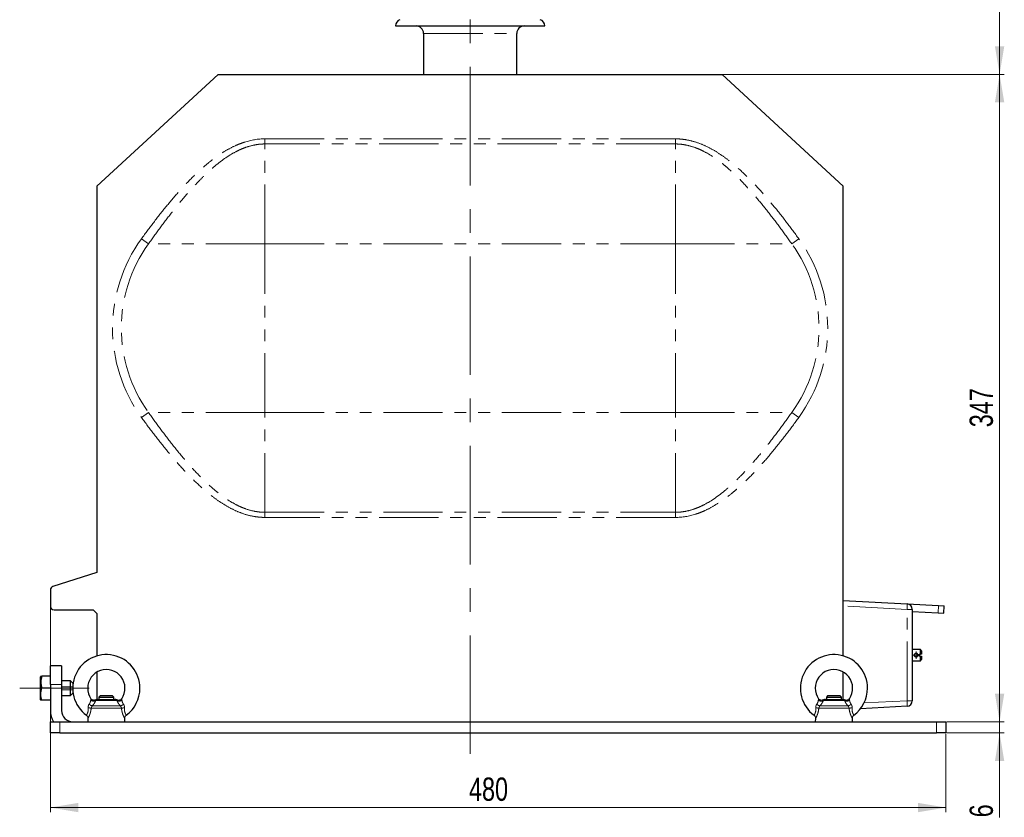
# Paper-space layout 'English' of a CAD drawing. Header units: millimetres. Extents: x 0 to 400, y -10 to 285.
# Tile 3 of 5: x 103 to 209, y 70 to 155. Entities that reach past the tile are written whole.
import ezdxf

# ---------------------------------------------------------------- set-up
doc = ezdxf.new("R2010")
doc.units = ezdxf.units.MM
doc.linetypes.add('CENTERX2', pattern=[20.32, 12.7, -2.54, 2.54, -2.54])
doc.linetypes.add('PHANTOM', pattern=[12.7, 6.35, -1.27, 1.27, -1.27, 1.27, -1.27])
doc.styles.add('SLDTEXTSTYLE0', font='TXT', dxfattribs={"width": 0.75})
doc.dimstyles.new('SLDDIMSTYLE0', dxfattribs={"dimtxt": 2.5, "dimasz": 3, "dimexe": 0, "dimexo": 0.0625, "dimtad": 1, "dimdec": 1, "dimlfac": 5, "dimrnd": 1e-09, "dimzin": 12, "dimdsep": 46, "dimtxsty": 'SLDTEXTSTYLE0', "dimsah": 1, "dimcen": 0.09, "dimadec": 0, "dimazin": 3, "dimtfac": 1, "dimtdec": 1, "dimtmove": 0, "dimatfit": 0, "dimfxl": 0, "dimfrac": 2, "dimtolj": 1, "dimtzin": 12, "dimarcsym": 0})
doc.dimstyles.new('SLDDIMSTYLE1', dxfattribs={"dimtxt": 2.5, "dimasz": 3, "dimexe": 0, "dimexo": 0.0625, "dimtad": 1, "dimdec": 1, "dimlfac": 5, "dimrnd": 1e-09, "dimzin": 12, "dimdsep": 46, "dimtxsty": 'SLDTEXTSTYLE0', "dimsah": 1, "dimcen": 0.09, "dimadec": 0, "dimazin": 3, "dimtfac": 1, "dimtdec": 1, "dimtofl": 0, "dimtmove": 0, "dimatfit": 3, "dimfxl": 0, "dimfrac": 2, "dimtolj": 1, "dimtzin": 12, "dimarcsym": 0})

# ---------------------------------------------------------------- blocks, each defined once
blk = doc.blocks.new('_D_25')
at = {"color": 7, "linetype": 'Continuous', "lineweight": 0}
for p, q in [((208.12, 80.17), (208.12, 86.17)), ((202.46, 80.17), (208.62, 80.17)), ((208.12, 78.97), (208.12, 80.17)), ((202.46, 78.97), (208.62, 78.97)), ((208.12, 78.97), (208.12, 69.92))]:
    blk.add_line(p, q, dxfattribs=at)
at = {"color": 7, "linetype": 'Continuous', "lineweight": 18}
for points in [[(208.12, 80.17), (208.62, 83.17), (207.62, 83.17)], [(208.12, 78.97), (207.62, 75.97), (208.62, 75.97)]]:
    blk.add_solid(points, dxfattribs=at)
at = {"color": 7, "linetype": 'Continuous', "lineweight": 18, "insert": (204.9, 69.92), "char_height": 2.5, "attachment_point": 1, "rotation": 90, "style": 'SLDTEXTSTYLE0'}
blk.add_mtext('6', dxfattribs=at)
blk = doc.blocks.new('_D_26')
at = {"color": 7, "linetype": 'Continuous', "lineweight": 0}
for p, q in [((156.46, 211.33), (208.62, 211.33)), ((208.12, 149.57), (208.12, 211.33)), ((178.46, 149.57), (208.62, 149.57))]:
    blk.add_line(p, q, dxfattribs=at)
at = {"color": 7, "linetype": 'Continuous', "lineweight": 18}
for points in [[(208.12, 211.33), (207.62, 208.33), (208.62, 208.33)], [(208.12, 149.57), (208.62, 152.57), (207.62, 152.57)]]:
    blk.add_solid(points, dxfattribs=at)
at = {"color": 7, "linetype": 'Continuous', "lineweight": 18, "insert": (204.9, 175.77), "char_height": 2.5, "attachment_point": 1, "rotation": 90, "style": 'SLDTEXTSTYLE0'}
blk.add_mtext('308,8', dxfattribs=at)
blk = doc.blocks.new('_D_27')
at = {"color": 7, "linetype": 'Continuous', "lineweight": 0}
for p, q in [((178.46, 149.57), (208.62, 149.57)), ((208.12, 80.17), (208.12, 149.57)), ((202.46, 80.17), (208.62, 80.17))]:
    blk.add_line(p, q, dxfattribs=at)
at = {"color": 7, "linetype": 'Continuous', "lineweight": 18}
for points in [[(208.12, 149.57), (207.62, 146.57), (208.62, 146.57)], [(208.12, 80.17), (208.62, 83.17), (207.62, 83.17)]]:
    blk.add_solid(points, dxfattribs=at)
at = {"color": 7, "linetype": 'Continuous', "lineweight": 18, "insert": (204.9, 111.74), "char_height": 2.5, "attachment_point": 1, "rotation": 90, "style": 'SLDTEXTSTYLE0'}
blk.add_mtext('347', dxfattribs=at)
blk = doc.blocks.new('_D_28')
at = {"color": 7, "linetype": 'Continuous', "lineweight": 0}
for p, q in [((106.36, 92.47), (106.36, 70.47)), ((202.36, 78.87), (202.36, 70.47)), ((202.36, 70.97), (106.36, 70.97))]:
    blk.add_line(p, q, dxfattribs=at)
at = {"color": 7, "linetype": 'Continuous', "lineweight": 18}
for points in [[(106.36, 70.97), (109.36, 70.47), (109.36, 71.47)], [(202.36, 70.97), (199.36, 71.47), (199.36, 70.47)]]:
    blk.add_solid(points, dxfattribs=at)
at = {"color": 7, "linetype": 'Continuous', "lineweight": 18, "insert": (151.24, 74.19), "char_height": 2.5, "attachment_point": 1, "style": 'SLDTEXTSTYLE0'}
blk.add_mtext('480', dxfattribs=at)
blk = doc.blocks.new('SW_CENTERMARKSYMBOL_23')
at = {"color": 0, "linetype": 'Continuous', "lineweight": 18}
for p, q in [((-0.2, 0), (-0.4, 0)), ((0, 0), (-0.2, 0)), ((0, 0.2), (0, 0.4)), ((0, 0), (0, 0.2)), ((0, 0), (0, -0.2)), ((0, 0), (0.2, 0)), ((0.2, 0), (0.4, 0)), ((0, -0.2), (0, -0.4))]:
    blk.add_line(p, q, dxfattribs=at)

psp = doc.layouts.new('English')

# ---------------------------------------------------------------- linework, layer by layer
at = {"color": 7, "linetype": 'CENTERX2', "lineweight": 18}
for p, q in [((151.362, 76.712), (151.362, 222.106)), ((103.075, 83.766), (110.512, 83.766))]:
    psp.add_line(p, q, dxfattribs=at)
at = {"color": 7, "linetype": 'Continuous', "lineweight": 25}
for p, q in [((143.362, 154.766), (159.362, 154.766)), ((146.362, 153.966), (146.362, 149.566)), ((156.362, 149.566), (156.362, 153.966)), ((111.362, 137.566), (124.362, 149.566)), ((124.362, 149.566), (178.362, 149.566)), ((178.362, 149.566), (191.362, 137.566)), ((111.362, 137.566), (111.362, 96.166)), ((191.362, 87.224), (191.362, 137.566)), ((191.362, 124.166), (191.363, 124.166)), ((191.363, 104.166), (191.363, 124.166)), ((191.362, 104.166), (191.363, 104.166)), ((111.362, 96.166), (106.64, 94.655)), ((106.362, 94.274), (106.362, 92.566)), ((191.362, 93.166), (198.193, 92.808)), ((106.762, 92.166), (110.962, 92.166)), ((110.962, 92.166), (111.362, 91.766)), ((198.193, 92.808), (201.577, 92.63)), ((198.762, 92.209), (198.762, 82.423)), ((198.762, 91.977), (201.535, 91.832)), ((201.535, 91.832), (202.146, 91.8)), ((201.577, 92.63), (202.188, 92.598)), ((202.146, 91.8), (202.188, 92.598)), ((111.362, 91.766), (111.362, 87.224)), ((199.622, 87.916), (198.762, 87.916)), ((199.762, 87.776), (199.622, 87.916)), ((199.622, 87.416), (199.622, 87.916)), ((199.762, 87.776), (199.762, 87.416)), ((198.762, 86.716), (199.622, 86.716)), ((199.482, 87.416), (199.622, 87.416)), ((199.482, 87.216), (199.482, 87.416)), ((199.622, 87.216), (199.482, 87.216)), ((199.622, 86.716), (199.622, 87.216)), ((199.622, 86.716), (199.762, 86.856)), ((199.762, 87.216), (199.762, 86.856)), ((107.562, 86.166), (106.362, 86.166)), ((106.362, 84.166), (106.362, 86.166)), ((107.562, 86.166), (107.562, 84.166)), ((111.362, 85.498), (111.362, 82.558)), ((191.362, 82.558), (191.362, 85.498)), ((105.339, 85.066), (105.302, 85.001)), ((105.302, 83.148), (105.302, 85.001)), ((106.362, 85.066), (105.456, 85.066)), ((108.512, 84.566), (107.562, 84.566)), ((108.762, 84.316), (108.512, 84.566)), ((108.512, 82.966), (108.512, 84.566)), ((106.362, 83.766), (105.456, 83.766)), ((106.362, 84.166), (106.362, 81.366)), ((107.562, 84.166), (107.562, 81.366)), ((108.762, 84.316), (108.762, 83.216)), ((105.302, 82.531), (105.302, 83.148)), ((105.302, 82.531), (105.339, 82.466)), ((106.362, 82.466), (105.456, 82.466)), ((107.562, 82.966), (108.512, 82.966)), ((108.512, 82.966), (108.762, 83.216)), ((111.439, 82.566), (113.284, 82.566)), ((111.722, 82.966), (111.562, 82.806)), ((111.562, 82.806), (111.562, 82.566)), ((111.562, 82.806), (113.162, 82.806)), ((111.722, 82.966), (113.002, 82.966)), ((113.162, 82.806), (113.002, 82.966)), ((113.162, 82.566), (113.162, 82.806)), ((189.439, 82.566), (191.284, 82.566)), ((189.722, 82.966), (189.562, 82.806)), ((189.562, 82.806), (189.562, 82.566)), ((189.562, 82.806), (191.162, 82.806)), ((189.722, 82.966), (191.002, 82.966)), ((191.162, 82.806), (191.002, 82.966)), ((191.162, 82.566), (191.162, 82.806)), ((198.193, 81.824), (193.209, 81.563)), ((110.387, 80.531), (110.362, 80.166)), ((114.362, 80.166), (114.336, 80.531)), ((188.387, 80.531), (188.362, 80.166)), ((192.362, 80.166), (192.336, 80.531)), ((106.362, 78.966), (106.362, 80.166)), ((106.362, 80.166), (107.362, 80.166)), ((107.362, 80.166), (201.362, 80.166)), ((201.362, 80.166), (202.362, 80.166)), ((202.362, 80.166), (202.362, 78.966)), ((107.362, 78.966), (106.362, 78.966)), ((107.362, 78.966), (201.362, 78.966)), ((202.362, 78.966), (201.362, 78.966))]:
    psp.add_line(p, q, dxfattribs=at)
at = {"color": 8, "linetype": 'PHANTOM', "lineweight": 18}
for p, q in [((146.362, 153.966), (156.362, 153.966)), ((129.362, 142.108), (129.362, 142.655)), ((129.362, 142.655), (173.362, 142.655)), ((173.362, 142.108), (173.362, 142.655)), ((129.362, 131.395), (129.362, 142.108)), ((173.362, 142.108), (129.362, 142.108)), ((173.362, 131.395), (173.362, 142.108)), ((116.131, 131.942), (116.887, 131.395)), ((185.837, 131.395), (186.593, 131.942)), ((129.362, 131.395), (116.887, 131.395)), ((129.362, 113.337), (129.362, 131.395)), ((129.362, 131.395), (173.362, 131.395)), ((173.362, 113.337), (173.362, 131.395)), ((173.362, 131.395), (185.837, 131.395)), ((116.131, 112.789), (116.887, 113.337)), ((129.362, 113.337), (116.887, 113.337)), ((129.362, 113.337), (173.362, 113.337)), ((129.362, 102.623), (129.362, 113.337)), ((173.362, 113.337), (185.837, 113.337)), ((173.362, 102.623), (173.362, 113.337)), ((185.837, 113.337), (186.593, 112.789)), ((129.362, 102.623), (173.362, 102.623)), ((129.362, 102.076), (129.362, 102.623)), ((173.362, 102.076), (173.362, 102.623)), ((173.362, 102.076), (129.362, 102.076)), ((198.193, 92.209), (191.362, 92.567)), ((198.193, 82.423), (198.193, 92.209)), ((198.762, 92.209), (198.193, 92.209)), ((201.535, 91.832), (201.577, 92.63)), ((107.562, 84.166), (106.362, 84.166)), ((113.484, 82.449), (111.239, 82.449)), ((191.484, 82.449), (189.239, 82.449)), ((193.595, 82.182), (198.193, 82.423)), ((198.762, 82.423), (198.193, 82.423)), ((113.983, 81.617), (110.741, 81.617)), ((110.864, 81.872), (113.86, 81.872)), ((191.983, 81.617), (188.741, 81.617)), ((188.864, 81.872), (191.86, 81.872)), ((107.362, 80.166), (107.362, 78.966)), ((201.362, 78.966), (201.362, 80.166))]:
    psp.add_line(p, q, dxfattribs=at)
at = {"color": 7, "linetype": 'Continuous', "lineweight": 18}
for p, q in [((108.762, 83.926), (107.562, 83.926)), ((108.762, 83.606), (107.562, 83.606))]:
    psp.add_line(p, q, dxfattribs=at)
at = {"color": 7, "linetype": 'Continuous', "lineweight": 25}
for centre, radius, start, end in [((144.062, 154.766), 0.7, 108.37914, 180), ((158.662, 154.766), 0.7, 0, 71.62086), ((145.562, 153.966), 0.8, 0, 90), ((157.162, 153.966), 0.8, 90, 180), ((106.762, 94.274), 0.4, 107.74467, 180), ((106.762, 92.566), 0.4, 180, 270), ((198.162, 92.209), 0.6, 0, 87), ((112.362, 83.766), 3.6, 0, 233.5863), ((190.362, 83.766), 3.6, 0, 233.5863), ((112.362, 83.766), 2, 325.49738, 180), ((190.362, 83.766), 2, 325.49738, 180), ((112.362, 83.766), 2, 180, 214.5157), ((112.362, 83.766), 3.6, 306.41386, 0), ((190.362, 83.766), 2, 180, 214.5157), ((190.362, 83.766), 3.6, 306.41386, 0), ((111.439, 82.166), 0.4, 90, 120.6841), ((113.284, 82.166), 0.4, 59.38804, 90), ((189.439, 82.166), 0.4, 90, 120.6841), ((191.284, 82.166), 0.4, 59.38804, 90), ((198.162, 82.423), 0.6, 273, 0), ((108.762, 81.366), 2.4, 180, 210), ((108.762, 81.366), 1.2, 180, 270)]:
    psp.add_arc(centre, radius, start, end, dxfattribs=at)
at = {"color": 8, "linetype": 'PHANTOM', "lineweight": 18}
for centre, radius, start, end in [((129.362, 122.366), 16.333, 144.10315, 215.89685), ((173.362, 122.366), 16.333, 324.10315, 35.89685), ((129.362, 122.366), 15.399, 144.10315, 215.89685), ((173.362, 122.366), 15.399, 324.10315, 35.89685), ((195.322, 92.508), 2.887, 354.04331, 5.95669), ((111.007, 82.817), 0.436, 223.34323, 302.26106), ((113.717, 82.817), 0.436, 237.73894, 316.65677), ((189.007, 82.817), 0.436, 223.34323, 302.26106), ((191.717, 82.817), 0.436, 237.73894, 316.65677), ((195.322, 82.123), 2.887, 354.04331, 5.95669), ((109.985, 77.797), 3.893, 78.79787, 83.57186), ((110.996, 82.526), 0.668, 224.71958, 258.64776), ((113.728, 82.526), 0.668, 281.35224, 315.28042), ((114.739, 77.797), 3.893, 96.42814, 101.20213), ((187.985, 77.797), 3.893, 78.79787, 83.57186), ((188.996, 82.526), 0.668, 224.71958, 258.64776), ((191.728, 82.526), 0.668, 281.35224, 315.28042), ((192.739, 77.797), 3.893, 96.42814, 101.20213)]:
    psp.add_arc(centre, radius, start, end, dxfattribs=at)
for points, knots in [([(116.131, 131.942), (116.561, 132.536), (116.997, 133.124), (117.885, 134.285), (118.337, 134.859), (119.263, 135.988), (119.736, 136.543), (120.712, 137.627), (121.215, 138.157), (122, 138.923), (122.267, 139.174), (122.678, 139.542), (122.816, 139.663), (123.096, 139.902), (123.239, 140.02), (123.67, 140.367), (123.963, 140.589), (124.563, 141.011), (124.87, 141.211), (125.501, 141.582), (125.825, 141.754), (126.328, 141.986), (126.499, 142.059), (126.845, 142.193), (127.019, 142.255), (127.895, 142.532), (128.616, 142.655), (129.362, 142.655)], [0, 0, 0, 0, 0.125, 0.125, 0.25, 0.25, 0.375, 0.375, 0.5, 0.5, 0.5625, 0.5625, 0.59375, 0.59375, 0.625, 0.625, 0.6875, 0.6875, 0.75, 0.75, 0.8125, 0.8125, 0.84375, 0.84375, 0.875, 0.875, 1, 1, 1, 1]), ([(173.362, 142.655), (173.548, 142.655), (173.733, 142.648), (174.104, 142.617), (174.288, 142.594), (174.834, 142.505), (175.19, 142.418), (175.889, 142.196), (176.232, 142.061), (176.905, 141.751), (177.23, 141.578), (177.863, 141.205), (178.171, 141.004), (178.772, 140.581), (179.065, 140.358), (179.928, 139.662), (180.471, 139.17), (181.516, 138.149), (182.018, 137.621), (182.992, 136.538), (183.465, 135.983), (184.389, 134.856), (184.841, 134.283), (185.728, 133.122), (186.163, 132.535), (186.593, 131.942)], [0, 0, 0, 0, 0.03125, 0.03125, 0.0625, 0.0625, 0.125, 0.125, 0.1875, 0.1875, 0.25, 0.25, 0.3125, 0.3125, 0.375, 0.375, 0.5, 0.5, 0.625, 0.625, 0.75, 0.75, 0.875, 0.875, 1, 1, 1, 1]), ([(129.362, 142.108), (129.182, 142.108), (129.003, 142.1), (128.646, 142.066), (128.469, 142.041), (127.944, 141.944), (127.603, 141.848), (127.101, 141.668), (126.936, 141.602), (126.608, 141.458), (126.447, 141.381), (125.974, 141.136), (125.67, 140.957), (125.08, 140.572), (124.793, 140.366), (124.233, 139.935), (123.96, 139.709), (123.425, 139.241), (123.164, 139.001), (122.655, 138.51), (122.406, 138.26), (121.673, 137.497), (121.203, 136.972), (120.288, 135.901), (119.843, 135.355), (118.972, 134.246), (118.545, 133.684), (117.706, 132.547), (117.294, 131.973), (116.887, 131.395)], [0, 0, 0, 0, 0.03125, 0.03125, 0.0625, 0.0625, 0.125, 0.125, 0.15625, 0.15625, 0.1875, 0.1875, 0.25, 0.25, 0.3125, 0.3125, 0.375, 0.375, 0.4375, 0.4375, 0.5, 0.5, 0.625, 0.625, 0.75, 0.75, 0.875, 0.875, 1, 1, 1, 1]), ([(185.837, 131.395), (185.43, 131.973), (185.018, 132.546), (184.181, 133.681), (183.755, 134.243), (182.885, 135.35), (182.44, 135.896), (181.526, 136.966), (181.057, 137.49), (180.08, 138.507), (179.574, 139.001), (178.904, 139.586), (178.769, 139.702), (178.494, 139.928), (178.355, 140.039), (177.934, 140.364), (177.646, 140.57), (177.053, 140.957), (176.747, 141.138), (176.271, 141.383), (176.109, 141.461), (175.784, 141.604), (175.619, 141.669), (175.12, 141.849), (174.78, 141.943), (174.256, 142.041), (174.078, 142.066), (173.721, 142.1), (173.542, 142.108), (173.362, 142.108)], [0, 0, 0, 0, 0.125, 0.125, 0.25, 0.25, 0.375, 0.375, 0.5, 0.5, 0.625, 0.625, 0.65625, 0.65625, 0.6875, 0.6875, 0.75, 0.75, 0.8125, 0.8125, 0.84375, 0.84375, 0.875, 0.875, 0.9375, 0.9375, 0.96875, 0.96875, 1, 1, 1, 1]), ([(116.887, 113.337), (117.294, 112.759), (117.705, 112.185), (118.543, 111.051), (118.969, 110.489), (119.839, 109.382), (120.283, 108.836), (121.197, 107.766), (121.667, 107.241), (122.643, 106.224), (123.15, 105.731), (123.819, 105.146), (123.955, 105.03), (124.23, 104.804), (124.368, 104.693), (124.79, 104.368), (125.078, 104.161), (125.671, 103.774), (125.977, 103.594), (126.453, 103.348), (126.614, 103.271), (126.94, 103.128), (127.104, 103.062), (127.603, 102.883), (127.944, 102.788), (128.468, 102.691), (128.646, 102.666), (129.003, 102.632), (129.182, 102.623), (129.362, 102.623)], [0, 0, 0, 0, 0.125, 0.125, 0.25, 0.25, 0.375, 0.375, 0.5, 0.5, 0.625, 0.625, 0.65625, 0.65625, 0.6875, 0.6875, 0.75, 0.75, 0.8125, 0.8125, 0.84375, 0.84375, 0.875, 0.875, 0.9375, 0.9375, 0.96875, 0.96875, 1, 1, 1, 1]), ([(173.362, 102.623), (173.541, 102.623), (173.721, 102.632), (174.078, 102.666), (174.255, 102.691), (174.78, 102.788), (175.121, 102.883), (175.623, 103.063), (175.788, 103.13), (176.116, 103.274), (176.276, 103.351), (176.75, 103.595), (177.053, 103.775), (177.644, 104.16), (177.931, 104.366), (178.491, 104.797), (178.764, 105.023), (179.299, 105.49), (179.56, 105.731), (180.069, 106.222), (180.318, 106.472), (181.051, 107.235), (181.521, 107.76), (182.436, 108.83), (182.881, 109.377), (183.752, 110.485), (184.179, 111.048), (185.018, 112.184), (185.43, 112.758), (185.837, 113.337)], [0, 0, 0, 0, 0.03125, 0.03125, 0.0625, 0.0625, 0.125, 0.125, 0.15625, 0.15625, 0.1875, 0.1875, 0.25, 0.25, 0.3125, 0.3125, 0.375, 0.375, 0.4375, 0.4375, 0.5, 0.5, 0.625, 0.625, 0.75, 0.75, 0.875, 0.875, 1, 1, 1, 1]), ([(129.362, 102.076), (129.176, 102.076), (128.99, 102.084), (128.62, 102.114), (128.436, 102.137), (127.89, 102.226), (127.534, 102.313), (126.835, 102.535), (126.492, 102.67), (125.819, 102.98), (125.493, 103.153), (124.861, 103.527), (124.553, 103.727), (123.952, 104.151), (123.658, 104.374), (122.796, 105.069), (122.253, 105.561), (121.208, 106.582), (120.706, 107.111), (119.732, 108.194), (119.259, 108.748), (118.334, 109.876), (117.883, 110.449), (116.996, 111.609), (116.56, 112.196), (116.131, 112.789)], [0, 0, 0, 0, 0.03125, 0.03125, 0.0625, 0.0625, 0.125, 0.125, 0.1875, 0.1875, 0.25, 0.25, 0.3125, 0.3125, 0.375, 0.375, 0.5, 0.5, 0.625, 0.625, 0.75, 0.75, 0.875, 0.875, 1, 1, 1, 1]), ([(186.593, 112.789), (186.163, 112.196), (185.727, 111.608), (184.839, 110.446), (184.387, 109.872), (183.461, 108.744), (182.988, 108.189), (182.012, 107.104), (181.509, 106.575), (180.724, 105.809), (180.457, 105.558), (180.046, 105.19), (179.908, 105.069), (179.627, 104.83), (179.485, 104.712), (179.054, 104.365), (178.761, 104.143), (178.161, 103.721), (177.854, 103.521), (177.223, 103.149), (176.898, 102.977), (176.395, 102.746), (176.224, 102.673), (175.879, 102.538), (175.705, 102.477), (174.829, 102.2), (174.108, 102.076), (173.362, 102.076)], [0, 0, 0, 0, 0.125, 0.125, 0.25, 0.25, 0.375, 0.375, 0.5, 0.5, 0.5625, 0.5625, 0.59375, 0.59375, 0.625, 0.625, 0.6875, 0.6875, 0.75, 0.75, 0.8125, 0.8125, 0.84375, 0.84375, 0.875, 0.875, 1, 1, 1, 1]), ([(110.521, 82.056), (110.551, 82.097), (110.577, 82.137), (110.619, 82.217), (110.636, 82.258), (110.662, 82.338), (110.671, 82.376), (110.684, 82.45), (110.688, 82.485), (110.69, 82.518)], [0, 0, 0, 0, 0.25, 0.25, 0.5, 0.5, 0.75, 0.75, 1, 1, 1, 1]), ([(110.69, 82.518), (110.694, 82.55), (110.702, 82.614), (110.716, 82.643), (110.713, 82.633), (110.712, 82.633)], [0, 0, 0, 0, 0.4875841, 0.9734485, 1, 1, 1, 1]), ([(111.239, 82.449), (111.221, 82.41), (111.199, 82.367), (111.149, 82.275), (111.122, 82.227), (111.029, 82.08), (110.954, 81.976), (110.864, 81.872)], [0, 0, 0, 0, 0.25, 0.25, 0.5, 0.5, 1, 1, 1, 1]), ([(111.241, 82.501), (111.241, 82.504), (111.242, 82.507), (111.24, 82.461), (111.239, 82.449)], [0, 0, 0, 0, 0.7234696, 1, 1, 1, 1]), ([(113.484, 82.449), (113.484, 82.478), (113.482, 82.519), (113.483, 82.505), (113.483, 82.501)], [0, 0, 0, 0, 0.70598, 1, 1, 1, 1]), ([(113.86, 81.872), (113.769, 81.977), (113.695, 82.079), (113.602, 82.227), (113.574, 82.275), (113.525, 82.367), (113.503, 82.41), (113.484, 82.449)], [0, 0, 0, 0, 0.5, 0.5, 0.75, 0.75, 1, 1, 1, 1]), ([(114.011, 82.632), (114.014, 82.629), (114.018, 82.622), (114.029, 82.552), (114.034, 82.518)], [0, 0, 0, 0, 0.508036, 1, 1, 1, 1]), ([(114.034, 82.518), (114.036, 82.486), (114.04, 82.451), (114.053, 82.377), (114.062, 82.338), (114.088, 82.259), (114.104, 82.218), (114.147, 82.137), (114.172, 82.096), (114.203, 82.056)], [0, 0, 0, 0, 0.25, 0.25, 0.5, 0.5, 0.75, 0.75, 1, 1, 1, 1]), ([(188.521, 82.056), (188.551, 82.097), (188.577, 82.137), (188.619, 82.217), (188.636, 82.258), (188.662, 82.338), (188.671, 82.376), (188.684, 82.45), (188.688, 82.485), (188.69, 82.518)], [0, 0, 0, 0, 0.25, 0.25, 0.5, 0.5, 0.75, 0.75, 1, 1, 1, 1]), ([(188.69, 82.518), (188.694, 82.55), (188.702, 82.614), (188.716, 82.643), (188.713, 82.633), (188.712, 82.633)], [0, 0, 0, 0, 0.4875841, 0.9734485, 1, 1, 1, 1]), ([(189.239, 82.449), (189.221, 82.41), (189.199, 82.367), (189.149, 82.275), (189.122, 82.227), (189.029, 82.08), (188.954, 81.976), (188.864, 81.872)], [0, 0, 0, 0, 0.25, 0.25, 0.5, 0.5, 1, 1, 1, 1]), ([(189.241, 82.501), (189.241, 82.504), (189.242, 82.507), (189.24, 82.461), (189.239, 82.449)], [0, 0, 0, 0, 0.7234696, 1, 1, 1, 1]), ([(191.484, 82.449), (191.484, 82.478), (191.482, 82.519), (191.483, 82.505), (191.483, 82.501)], [0, 0, 0, 0, 0.70598, 1, 1, 1, 1]), ([(191.86, 81.872), (191.769, 81.977), (191.695, 82.079), (191.602, 82.227), (191.574, 82.275), (191.525, 82.367), (191.503, 82.41), (191.484, 82.449)], [0, 0, 0, 0, 0.5, 0.5, 0.75, 0.75, 1, 1, 1, 1]), ([(192.011, 82.632), (192.014, 82.629), (192.018, 82.622), (192.029, 82.552), (192.034, 82.518)], [0, 0, 0, 0, 0.508036, 1, 1, 1, 1]), ([(192.034, 82.518), (192.036, 82.486), (192.04, 82.451), (192.053, 82.377), (192.062, 82.338), (192.088, 82.259), (192.104, 82.218), (192.147, 82.137), (192.172, 82.096), (192.203, 82.056)], [0, 0, 0, 0, 0.25, 0.25, 0.5, 0.5, 0.75, 0.75, 1, 1, 1, 1]), ([(110.227, 80.872), (110.23, 80.877), (110.237, 80.886), (110.302, 80.992), (110.377, 81.166), (110.43, 81.404), (110.424, 81.575), (110.421, 81.666)], [0, 0, 0, 0, 0.1858754, 0.3948285, 0.5994448, 0.7879412, 1, 1, 1, 1]), ([(110.741, 81.617), (110.719, 81.465), (110.678, 81.192), (110.556, 80.85), (110.451, 80.631), (110.389, 80.523), (110.392, 80.529), (110.393, 80.53)], [0, 0, 0, 0, 0.2726161, 0.4889441, 0.7061547, 0.9019008, 1, 1, 1, 1]), ([(110.421, 81.666), (110.418, 81.701), (110.418, 81.736), (110.423, 81.805), (110.429, 81.839), (110.445, 81.907), (110.456, 81.939), (110.484, 82.001), (110.501, 82.03), (110.521, 82.056)], [0, 0, 0, 0, 0.25, 0.25, 0.5, 0.5, 0.75, 0.75, 1, 1, 1, 1]), ([(110.864, 81.872), (110.849, 81.854), (110.835, 81.836), (110.809, 81.797), (110.796, 81.776), (110.764, 81.711), (110.749, 81.664), (110.741, 81.617)], [0, 0, 0, 0, 0.25, 0.25, 0.5, 0.5, 1, 1, 1, 1]), ([(113.983, 81.617), (113.975, 81.664), (113.96, 81.71), (113.917, 81.797), (113.89, 81.837), (113.86, 81.872)], [0, 0, 0, 0, 0.5, 0.5, 1, 1, 1, 1]), ([(114.331, 80.53), (114.332, 80.528), (114.337, 80.52), (114.29, 80.601), (114.207, 80.764), (114.106, 81.014), (114.024, 81.31), (113.995, 81.521), (113.983, 81.617)], [0, 0, 0, 0, 0.0815707, 0.2548672, 0.4322741, 0.6214941, 0.8281296, 1, 1, 1, 1]), ([(114.203, 82.056), (114.223, 82.03), (114.239, 82.002), (114.267, 81.94), (114.278, 81.907), (114.303, 81.807), (114.308, 81.736), (114.303, 81.666)], [0, 0, 0, 0, 0.25, 0.25, 0.5, 0.5, 1, 1, 1, 1]), ([(114.303, 81.666), (114.3, 81.571), (114.295, 81.397), (114.347, 81.169), (114.417, 81.004), (114.475, 80.904), (114.505, 80.859), (114.497, 80.871), (114.496, 80.872)], [0, 0, 0, 0, 0.221647, 0.4049074, 0.5882068, 0.7751312, 0.9774722, 1, 1, 1, 1]), ([(188.227, 80.872), (188.23, 80.877), (188.237, 80.886), (188.302, 80.992), (188.377, 81.166), (188.43, 81.404), (188.424, 81.575), (188.421, 81.666)], [0, 0, 0, 0, 0.1858754, 0.3948285, 0.5994448, 0.7879412, 1, 1, 1, 1]), ([(188.741, 81.617), (188.719, 81.465), (188.678, 81.192), (188.556, 80.85), (188.451, 80.631), (188.389, 80.523), (188.392, 80.529), (188.393, 80.53)], [0, 0, 0, 0, 0.2726161, 0.4889441, 0.7061547, 0.9019008, 1, 1, 1, 1]), ([(188.421, 81.666), (188.418, 81.701), (188.418, 81.736), (188.423, 81.805), (188.429, 81.839), (188.445, 81.907), (188.456, 81.939), (188.484, 82.001), (188.501, 82.03), (188.521, 82.056)], [0, 0, 0, 0, 0.25, 0.25, 0.5, 0.5, 0.75, 0.75, 1, 1, 1, 1]), ([(188.864, 81.872), (188.849, 81.854), (188.835, 81.836), (188.809, 81.797), (188.796, 81.776), (188.764, 81.711), (188.749, 81.664), (188.741, 81.617)], [0, 0, 0, 0, 0.25, 0.25, 0.5, 0.5, 1, 1, 1, 1]), ([(191.983, 81.617), (191.975, 81.664), (191.96, 81.71), (191.917, 81.797), (191.89, 81.837), (191.86, 81.872)], [0, 0, 0, 0, 0.5, 0.5, 1, 1, 1, 1]), ([(192.331, 80.53), (192.332, 80.528), (192.337, 80.52), (192.29, 80.601), (192.207, 80.764), (192.106, 81.014), (192.024, 81.31), (191.995, 81.521), (191.983, 81.617)], [0, 0, 0, 0, 0.0815707, 0.2548672, 0.4322741, 0.6214941, 0.8281296, 1, 1, 1, 1]), ([(192.203, 82.056), (192.223, 82.03), (192.239, 82.002), (192.267, 81.94), (192.278, 81.907), (192.303, 81.807), (192.308, 81.736), (192.303, 81.666)], [0, 0, 0, 0, 0.25, 0.25, 0.5, 0.5, 1, 1, 1, 1]), ([(192.303, 81.666), (192.3, 81.571), (192.295, 81.397), (192.347, 81.169), (192.417, 81.004), (192.475, 80.904), (192.505, 80.859), (192.497, 80.871), (192.496, 80.872)], [0, 0, 0, 0, 0.221647, 0.4049074, 0.5882068, 0.7751312, 0.9774722, 1, 1, 1, 1])]:
    psp.add_open_spline(points, degree=3, knots=knots, dxfattribs=at)
at = {"color": 7, "linetype": 'Continuous', "lineweight": 25}
for points, knots in [([(199.362, 87.316), (199.362, 87.289), (199.357, 87.263), (199.336, 87.215), (199.322, 87.193), (199.285, 87.156), (199.263, 87.141), (199.215, 87.121), (199.188, 87.116), (199.136, 87.116), (199.109, 87.121), (199.061, 87.141), (199.039, 87.156), (199.002, 87.193), (198.987, 87.215), (198.967, 87.263), (198.962, 87.289), (198.962, 87.342), (198.967, 87.368), (198.987, 87.417), (199.002, 87.439), (199.039, 87.476), (199.061, 87.49), (199.109, 87.511), (199.136, 87.516), (199.188, 87.516), (199.215, 87.51), (199.263, 87.49), (199.285, 87.476), (199.322, 87.439), (199.336, 87.417), (199.357, 87.369), (199.362, 87.342), (199.362, 87.316)], [0, 0, 0, 0, 0.0625, 0.0625, 0.125, 0.125, 0.1875, 0.1875, 0.25, 0.25, 0.3125, 0.3125, 0.375, 0.375, 0.4375, 0.4375, 0.5, 0.5, 0.5625, 0.5625, 0.625, 0.625, 0.6875, 0.6875, 0.75, 0.75, 0.8125, 0.8125, 0.875, 0.875, 0.9375, 0.9375, 1, 1, 1, 1]), ([(105.344, 85.066), (105.342, 85.066), (105.323, 85.066), (105.392, 85.066), (105.456, 85.066)], [0, 0, 0, 0, 0.06935311, 1, 1, 1, 1]), ([(105.456, 85.066), (105.385, 84.855), (105.34, 84.64), (105.339, 84.306), (105.35, 84.197), (105.391, 83.98), (105.42, 83.872), (105.456, 83.766)], [0, 0, 0, 0, 0.5, 0.5, 0.75, 0.75, 1, 1, 1, 1]), ([(105.456, 82.466), (105.42, 82.571), (105.391, 82.678), (105.361, 82.841), (105.353, 82.897), (105.342, 83.007), (105.339, 83.062), (105.34, 83.227), (105.35, 83.336), (105.391, 83.552), (105.42, 83.66), (105.456, 83.766)], [0, 0, 0, 0, 0.25, 0.25, 0.375, 0.375, 0.5, 0.5, 0.75, 0.75, 1, 1, 1, 1]), ([(105.456, 82.466), (105.404, 82.466), (105.337, 82.466), (105.348, 82.466), (105.351, 82.466)], [0, 0, 0, 0, 0.7528606, 1, 1, 1, 1]), ([(111.234, 82.515), (111.212, 82.502), (111.153, 82.468), (111.036, 82.454), (110.9, 82.478), (110.784, 82.543), (110.736, 82.609), (110.717, 82.636)], [0, 0, 0, 0, 0.1302414, 0.3481889, 0.5842537, 0.8308814, 1, 1, 1, 1]), ([(114.005, 82.637), (113.991, 82.615), (113.951, 82.552), (113.846, 82.488), (113.72, 82.456), (113.609, 82.464), (113.534, 82.485), (113.498, 82.506), (113.489, 82.512)], [0, 0, 0, 0, 0.1328099, 0.3794971, 0.6050321, 0.7877829, 0.9421956, 1, 1, 1, 1]), ([(189.234, 82.515), (189.212, 82.502), (189.153, 82.468), (189.036, 82.454), (188.9, 82.478), (188.784, 82.543), (188.736, 82.609), (188.717, 82.636)], [0, 0, 0, 0, 0.13024142, 0.34818887, 0.58425372, 0.83088137, 1, 1, 1, 1]), ([(192.005, 82.637), (191.991, 82.615), (191.951, 82.552), (191.846, 82.488), (191.72, 82.456), (191.609, 82.464), (191.534, 82.485), (191.498, 82.506), (191.489, 82.512)], [0, 0, 0, 0, 0.1328099, 0.3794971, 0.6050321, 0.7877829, 0.9421956, 1, 1, 1, 1]), ([(110.221, 80.866), (110.254, 80.839), (110.319, 80.787), (110.368, 80.681), (110.389, 80.594), (110.386, 80.546), (110.385, 80.53)], [0, 0, 0, 0, 0.3230327, 0.628052, 0.8814162, 1, 1, 1, 1]), ([(114.34, 80.531), (114.338, 80.541), (114.331, 80.59), (114.356, 80.685), (114.411, 80.796), (114.475, 80.844), (114.503, 80.865)], [0, 0, 0, 0, 0.0716792, 0.3861534, 0.736588, 1, 1, 1, 1]), ([(188.221, 80.866), (188.254, 80.839), (188.319, 80.787), (188.368, 80.681), (188.389, 80.594), (188.386, 80.546), (188.385, 80.53)], [0, 0, 0, 0, 0.3230327, 0.628052, 0.8814162, 1, 1, 1, 1]), ([(192.34, 80.531), (192.338, 80.541), (192.331, 80.59), (192.356, 80.685), (192.411, 80.796), (192.475, 80.844), (192.503, 80.865)], [0, 0, 0, 0, 0.0716792, 0.3861534, 0.736588, 1, 1, 1, 1])]:
    psp.add_open_spline(points, degree=3, knots=knots, dxfattribs=at)
for points in [[(199.762, 87.416), (199.715, 87.416), (199.669, 87.416), (199.622, 87.416)], [(199.622, 87.216), (199.669, 87.216), (199.715, 87.216), (199.762, 87.216)]]:
    psp.add_open_spline(points, degree=3, dxfattribs=at)

# ---------------------------------------------------------------- block references
at = {"color": 7, "linetype": 'Continuous', "lineweight": 0}
psp.add_blockref('SW_CENTERMARKSYMBOL_23', (199.162, 87.316), dxfattribs=at)

# ---------------------------------------------------------------- dimensions: what is measured, and where the dimension line sits
at = {"color": 7, "linetype": 'Continuous', "lineweight": 18}
for base, p1, p2, dimstyle, picture, middle in [((208.122, 211.332), (178.362, 149.566), (156.362, 211.332), 'SLDDIMSTYLE1', '_D_26', (208.122, 180.449)), ((208.122, 149.566), (202.362, 80.166), (178.362, 149.566), 'SLDDIMSTYLE1', '_D_27', (208.122, 114.866)), ((208.122, 80.166), (202.362, 78.966), (202.362, 80.166), 'SLDDIMSTYLE0', '_D_25', (208.122, 70.966))]:
    dim = psp.add_linear_dim(base=base, p1=p1, p2=p2, angle=90, dimstyle=dimstyle, dxfattribs=at)
    dim.commit()
    dim.dimension.update_dxf_attribs({"geometry": picture, "text_midpoint": middle, "dimtype": 160})
dim = psp.add_linear_dim(base=(106.362, 70.966), p1=(202.362, 78.966), p2=(106.362, 92.566), dimstyle='SLDDIMSTYLE1', dxfattribs=at)
dim.commit()
dim.dimension.update_dxf_attribs({"geometry": '_D_28', "text_midpoint": (154.362, 70.966), "dimtype": 160})

doc.saveas('drawing.dxf')
